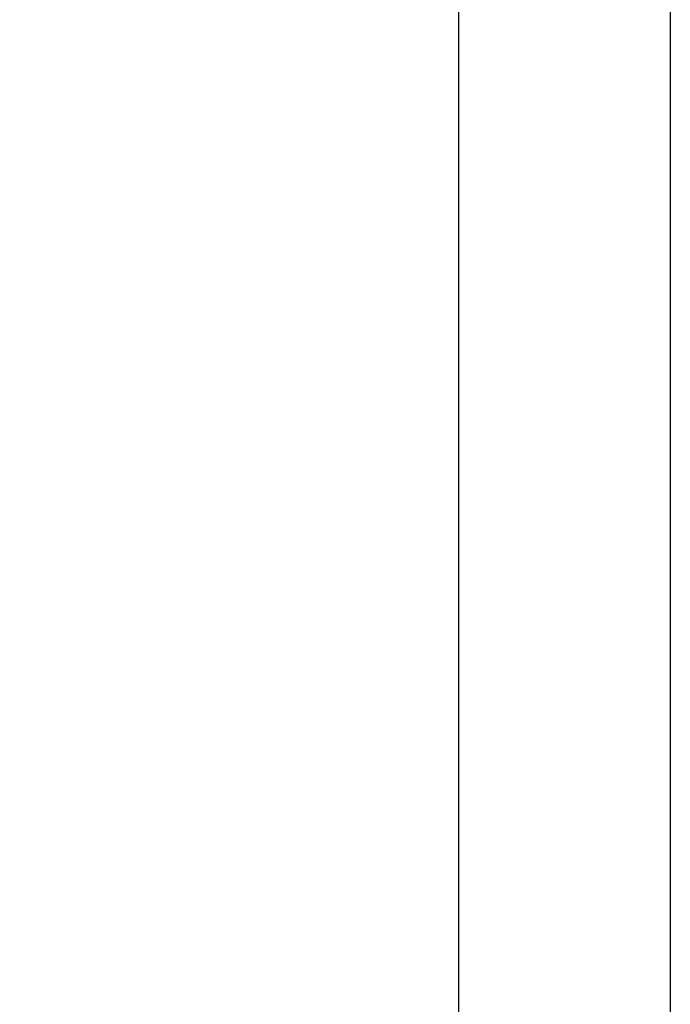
# Model space of a CAD drawing. Extents: x 68 to 125, y 76 to 211.
# Tile 14 of 89: x 81.13 to 84.68, y 108.99 to 114.36. Entities that reach past the tile are written whole.
import ezdxf

# ---------------------------------------------------------------- set-up
doc = ezdxf.new("R2010")
doc.units = 0
doc.layers.add('MAKE2D___U_53EF_U_89C1_U_0', color=7, linetype='CONTINUOUS')

msp = doc.modelspace()

# ---------------------------------------------------------------- linework, layer by layer
at = {"layer": 'MAKE2D___U_53EF_U_89C1_U_0', "color": 7}
msp.add_open_spline([(76.6301, 171.8462), (76.6365, 172.0291), (76.6429, 172.212), (76.6494, 172.3949), (76.6542, 172.5318), (76.6757, 172.6201), (76.7055, 172.684), (76.7354, 172.7479), (76.7736, 172.7874), (76.8177, 172.8098), (76.9058, 172.8546), (77.0174, 172.831), (77.1463, 172.7568), (77.2752, 172.6827), (77.4214, 172.5581), (77.586, 172.3796), (77.7507, 172.201), (77.9339, 171.9685), (78.1484, 171.6443), (79.708, 169.2881), (81.2675, 166.9319), (82.827, 164.5757), (84.1082, 162.6401), (84.68, 160.7402), (84.68, 158.419), (84.68, 136.476), (84.68, 114.533), (84.68, 92.59), (84.68, 90.2689), (84.1082, 88.3689), (82.827, 86.4333), (81.2675, 84.0771), (79.708, 81.7209), (78.1484, 79.3647), (77.9339, 79.0405), (77.7507, 78.808), (77.586, 78.6295), (77.4214, 78.4509), (77.2752, 78.3263), (77.1463, 78.2522), (77.0174, 78.1781), (76.9058, 78.1544), (76.8177, 78.1992), (76.7736, 78.2216), (76.7354, 78.2612), (76.7055, 78.325), (76.6757, 78.3889), (76.6542, 78.4772), (76.6494, 78.6142), (76.6429, 78.797), (76.6365, 78.9799), (76.6301, 79.1628), (76.6301, 110.0573), (76.6301, 140.9517), (76.6301, 171.8462), (78.3748, 169.2103), (80.1195, 166.5743), (81.8642, 163.9384), (83.0127, 162.2031), (83.5253, 160.4999), (83.5253, 158.419), (83.5253, 136.476), (83.5253, 114.533), (83.5253, 92.59), (83.5253, 90.5091), (83.0127, 88.8059), (81.8642, 87.0707), (80.1195, 84.4347), (78.3748, 81.7987), (76.6301, 79.1628)], degree=3, knots=[0, 0, 0, 0, 1, 1, 1, 2, 2, 2, 3, 3, 3, 4, 4, 4, 5, 5, 5, 6, 6, 6, 7, 7, 7, 8, 8, 8, 9, 9, 9, 10, 10, 10, 11, 11, 11, 12, 12, 12, 13, 13, 13, 14, 14, 14, 15, 15, 15, 16, 16, 16, 17, 17, 17, 18, 18, 18, 19, 19, 19, 20, 20, 20, 21, 21, 21, 22, 22, 22, 23, 23, 23, 23], dxfattribs=at)

doc.saveas('drawing.dxf')
